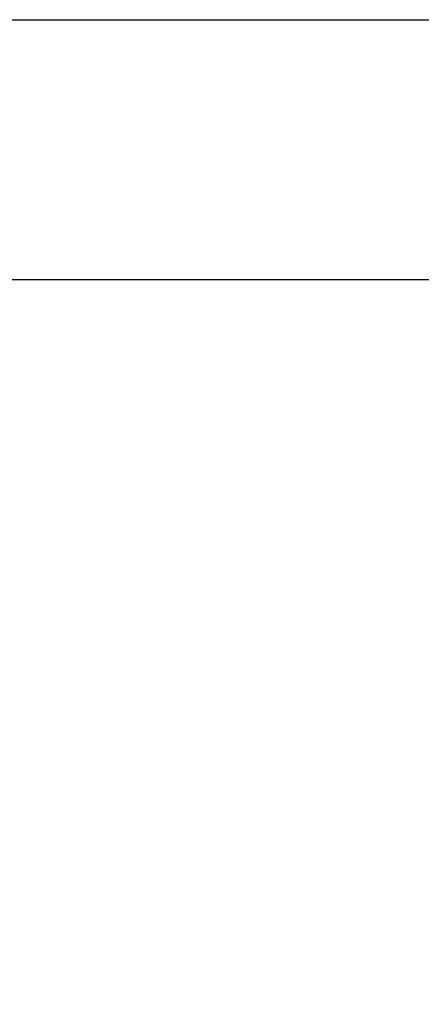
# Model space of a CAD drawing. Header units: millimetres. Extents: x 0 to 4378, y 0 to 2376.
# Tile 83 of 212: x 584 to 703, y 2084 to 2376. Entities that reach past the tile are written whole.
import ezdxf
from ezdxf.enums import TextEntityAlignment as Align

# ---------------------------------------------------------------- set-up
doc = ezdxf.new("R2010")
doc.units = ezdxf.units.MM
doc.header["$LTSCALE"] = 0.2
doc.layers.add('05_Section Line', color=3, linetype='Continuous')
doc.styles.add('Rainbow-5.0 Style', font='malgunsl.ttf')

# ---------------------------------------------------------------- blocks, each defined once
blk = doc.blocks.new('A$C869fea471123')
blk.add_lwpolyline([(0, 594), (841, 594), (841, 0), (0, 0)], close=True)
at = {"layer": '05_Section Line', "linetype": 'Continuous'}
blk.add_lwpolyline([(820.976, 20.024), (820.976, 574.683), (20.024, 574.683), (20.024, 20.024)], close=True, dxfattribs=at)
at = {"linetype": 'Continuous', "style": 'Rainbow-5.0 Style'}
for tag, p in [('PART_NAME', (743.885, 109.38)), ('DRAWING_NO', (729.868, 91.859)), ('REV', (803.455, 91.859)), ('제도', (768.414, 74.199)), ('DATE_1', (803.455, 74.199)), ('SCALE', (680.81, 69.082)), ('MATERIAL', (722.86, 69.082)), ('검도', (768.414, 60.182)), ('DATE_2', (803.455, 60.182)), ('승인', (768.414, 46.165)), ('DATE_3', (803.455, 46.165)), ('REFERENCE', (722.86, 41.049)), ('PAGE', (768.414, 32.288))]:
    blk.add_attdef(tag, text='', height=5.006, dxfattribs=at).set_placement(p, align=Align.MIDDLE_CENTER)

msp = doc.modelspace()

# ---------------------------------------------------------------- block references
at = {"xscale": 4, "yscale": 4, "zscale": 4}
msp.add_blockref('A$C869fea471123', (0, 0), dxfattribs=at)

doc.saveas('drawing.dxf')
